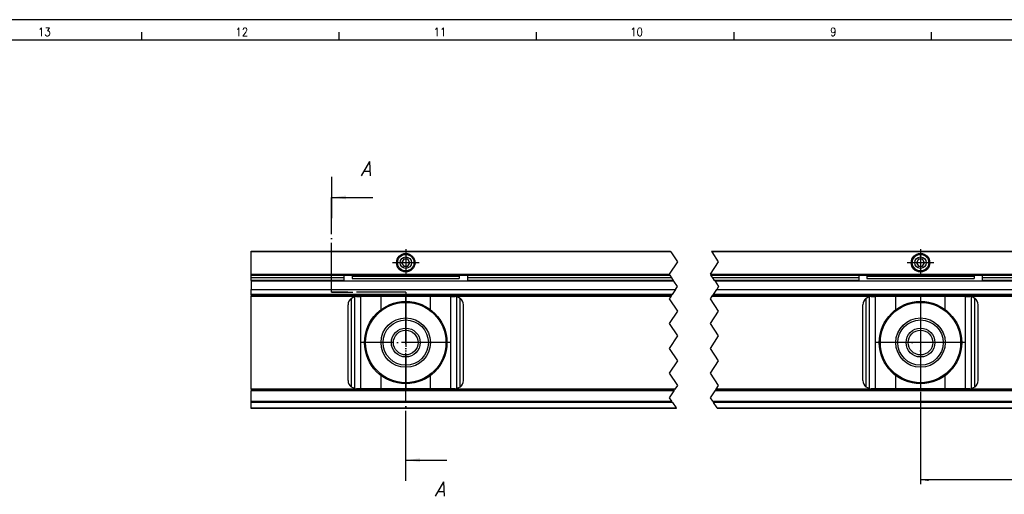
# Model space of a CAD drawing. Header units: inches. Extents: x -381 to 1766, y -418 to 176.
# Tile 8 of 19: x -151 to 88, y 60 to 176. Entities that reach past the tile are written whole.
import ezdxf

# ---------------------------------------------------------------- set-up
doc = ezdxf.new("R2010")
doc.units = ezdxf.units.IN
doc.linetypes.add('DOT_CENTER', pattern=[14, 12, -1, 0, -1])
doc.layers.add('1', color=7, linetype='Continuous')
doc.styles.add('CONVERTER_11', font='txt.shx', dxfattribs={"width": 0.9, "oblique": 15})
doc.styles.add('CONVERTER_12', font='txt.shx', dxfattribs={"width": 0.9})
doc.dimstyles.new('ME10_DIM_15', dxfattribs={"dimtxt": 2, "dimasz": 2, "dimexe": 1, "dimexo": 1, "dimgap": 1, "dimtad": 1, "dimdsep": 46, "dimtxsty": 'CONVERTER_12', "dimsah": 1, "dimcen": 0.09, "dimclrd": 2, "dimclre": 2, "dimclrt": 2, "dimadec": 0, "dimazin": 0, "dimtol": 1, "dimtp": 0.5, "dimtm": 0.5, "dimtfac": 0.75, "dimtdec": 1, "dimtix": 1, "dimtmove": 0, "dimatfit": 3, "dimfxl": 1, "dimtolj": 1, "dimtzin": 0, "dimarcsym": 0})
doc.dimstyles.get("Standard").update_dxf_attribs({"dimtxt": 0.18, "dimasz": 0.18, "dimexe": 0.18, "dimexo": 0.0625, "dimgap": 0.09, "dimtad": 0, "dimtih": 1, "dimtoh": 1, "dimdec": 4, "dimzin": 0, "dimdsep": 46, "dimtxsty": 'Standard', "dimcen": 0.09, "dimadec": 0, "dimazin": 0, "dimtfac": 1, "dimtdec": 4, "dimtofl": 0, "dimtmove": 0, "dimatfit": 3, "dimfxl": 1, "dimtolj": 1, "dimtzin": 0, "dimarcsym": 0})

# ---------------------------------------------------------------- blocks, each defined once
blk = doc.blocks.new('SOPORTE_SV_870__2', base_point=(-94.74999600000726, 81.19999959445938))
at = {"color": 7, "linetype": 'Continuous'}
for p, q in [((-94.74999600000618, 119.3999995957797), (6.98980466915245, 119.3999995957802)), ((-94.74999600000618, 119.1999995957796), (-94.74999600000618, 119.3999995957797)), ((7.12313800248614, 119.1999995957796), (-94.74999600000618, 119.1999995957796)), ((-94.74999600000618, 113.7999995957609), (-94.74999600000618, 119.1999995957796)), ((-57.74999600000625, 117.4660249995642), (-58.24999600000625, 116.5999995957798)), ((-56.74999600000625, 117.4660249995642), (-57.74999600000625, 117.4660249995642)), ((-56.24999600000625, 116.5999995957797), (-56.74999600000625, 117.4660249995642)), ((16.98980466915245, 119.3999995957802), (90.37943893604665, 119.3999995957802)), ((90.51277226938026, 119.1999995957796), (17.12313800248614, 119.1999995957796)), ((67.25000399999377, 117.4660249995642), (66.75000399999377, 116.5999995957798)), ((68.25000399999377, 117.4660249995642), (67.25000399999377, 117.4660249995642)), ((68.75000399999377, 116.5999995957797), (68.25000399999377, 117.4660249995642)), ((-58.24999600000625, 116.5999995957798), (-57.74999600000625, 115.7339741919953)), ((-57.74999600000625, 115.7339741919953), (-56.74999600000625, 115.7339741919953)), ((-56.74999600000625, 115.7339741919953), (-56.24999600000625, 116.5999995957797)), ((66.75000399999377, 116.5999995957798), (67.25000399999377, 115.7339741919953)), ((67.25000399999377, 115.7339741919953), (68.25000399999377, 115.7339741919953)), ((68.25000399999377, 115.7339741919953), (68.75000399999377, 116.5999995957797)), ((-94.74999600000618, 113.7999995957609), (6.72313800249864, 113.7999995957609)), ((-94.74999600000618, 113.5999995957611), (-94.74999600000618, 113.7999995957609)), ((-94.74999600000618, 113.5999995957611), (6.85647133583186, 113.5999995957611)), ((-94.74999600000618, 112.8999995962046), (-94.74999600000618, 113.5999995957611)), ((-72.24999513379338, 112.8999995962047), (-94.74999600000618, 112.8999995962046)), ((-94.74999600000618, 112.2999995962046), (-94.74999600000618, 112.8999995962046)), ((-72.24999600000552, 113.5999984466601), (-72.24999600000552, 112.0999995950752)), ((-70.24999600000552, 113.5999919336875), (-70.24999600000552, 113.2652482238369)), ((-44.24999600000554, 113.2652482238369), (-70.24999600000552, 113.2652482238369)), ((-70.24999600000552, 113.2652482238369), (-70.24999600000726, 112.7961776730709)), ((-70.24999600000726, 112.7961776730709), (-44.24999600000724, 112.7961776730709)), ((-44.24999600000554, 113.5999919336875), (-44.24999600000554, 113.2652482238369)), ((-44.24999600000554, 113.2652482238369), (-44.24999600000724, 112.7961776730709)), ((7.32313800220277, 112.8999995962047), (-42.24999702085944, 112.8999995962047)), ((-42.24999600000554, 113.5999984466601), (-42.24999600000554, 112.0999995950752)), ((16.72313746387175, 113.7999995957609), (90.11277226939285, 113.7999995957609)), ((16.85647133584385, 113.5999995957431), (90.24610560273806, 113.5999995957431)), ((52.75000225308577, 112.8999995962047), (17.32313800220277, 112.8999995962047)), ((52.75000399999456, 113.5999984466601), (52.75000399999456, 112.0999995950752)), ((54.75000399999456, 113.5999919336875), (54.75000399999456, 113.2652482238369)), ((80.75000399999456, 113.2652482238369), (54.75000399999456, 113.2652482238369)), ((54.75000399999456, 113.2652482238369), (54.75000399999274, 112.7961776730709)), ((54.75000399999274, 112.7961776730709), (80.75000399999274, 112.7961776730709)), ((80.75000399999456, 113.5999919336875), (80.75000399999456, 113.2652482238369)), ((80.75000399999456, 113.2652482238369), (80.75000399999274, 112.7961776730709)), ((82.75000399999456, 113.5999984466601), (82.75000399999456, 112.0999995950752)), ((90.71277226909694, 112.8999995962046), (82.75000377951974, 112.8999995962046)), ((-72.24999633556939, 112.2999995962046), (-94.74999600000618, 112.2999995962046)), ((-94.74999600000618, 112.2999995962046), (-94.74999600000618, 112.0999995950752)), ((7.85647133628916, 112.0999995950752), (-94.74999600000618, 112.0999995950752)), ((-94.74999600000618, 112.0999995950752), (-94.74999600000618, 110.0999995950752)), ((-94.74999600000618, 110.0999995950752), (8.25647079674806, 110.0999995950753)), ((-94.74999600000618, 108.8999995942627), (-94.74999600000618, 110.0999995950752)), ((7.72313800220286, 112.2999995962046), (-42.24999372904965, 112.2999995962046)), ((52.75001049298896, 112.2999995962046), (17.72313800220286, 112.2999995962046)), ((91.24610560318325, 112.0999995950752), (17.85647133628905, 112.0999995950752)), ((18.25647079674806, 110.0999995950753), (91.64610506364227, 110.0999995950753)), ((91.11277226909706, 112.2999995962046), (82.75000983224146, 112.2999995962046)), ((7.45647079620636, 108.8999995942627), (-94.74999600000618, 108.8999995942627)), ((-94.74999600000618, 108.6999995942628), (-94.74999600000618, 108.8999995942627)), ((-94.74999600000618, 108.6999995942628), (7.32313746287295, 108.6999995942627)), ((-94.74999600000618, 108.6999995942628), (-94.74999600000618, 108.4999995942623)), ((-94.74999600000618, 85.89999959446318), (-94.74999600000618, 108.4999995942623)), ((-94.74999600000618, 108.4999995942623), (7.18980412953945, 108.4999995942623)), ((-70.44999600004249, 107.9999995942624), (-70.05585842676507, 108.2304580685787)), ((-70.44999600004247, 86.39999959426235), (-70.44999600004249, 107.9999995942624)), ((-70.05585842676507, 108.2304580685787), (-69.85080318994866, 108.3076217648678)), ((-69.85080318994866, 108.3076217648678), (-69.65208471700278, 108.3591638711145)), ((-69.24999600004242, 108.3999995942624), (-69.65208471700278, 108.3591638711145)), ((-69.65208471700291, 86.04083531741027), (-69.65208471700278, 108.3591638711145)), ((-69.24999600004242, 108.3999995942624), (-68.17567070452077, 108.3999995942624)), ((-68.17567070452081, 85.99999959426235), (-68.17567070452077, 108.3999995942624)), ((-63.25754316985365, 108.3999995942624), (-68.17567070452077, 108.3999995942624)), ((-63.25754316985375, 105.1943336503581), (-63.25754316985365, 108.3999995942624)), ((-51.24244883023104, 108.3999995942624), (-63.25754316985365, 108.3999995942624)), ((-46.32432129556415, 108.3999995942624), (-51.24244883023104, 108.3999995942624)), ((-51.24244883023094, 105.1943336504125), (-51.24244883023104, 108.3999995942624)), ((-46.32432129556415, 85.99999959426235), (-46.32432129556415, 108.3999995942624)), ((-46.32432129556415, 108.3999995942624), (-45.24999600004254, 108.3999995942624)), ((-44.84790728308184, 108.3591638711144), (-45.24999600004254, 108.3999995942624)), ((-44.84790728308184, 86.04083531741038), (-44.84790728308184, 108.3591638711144)), ((-44.84790728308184, 108.3591638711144), (-44.64918881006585, 108.3076217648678)), ((-44.64918881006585, 108.3076217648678), (-44.44412594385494, 108.2304580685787)), ((-44.44412594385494, 108.2304580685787), (-44.04999600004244, 107.9999995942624)), ((-44.04999600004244, 86.39999959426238), (-44.04999600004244, 107.9999995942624)), ((17.18980412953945, 108.4999995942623), (90.57943839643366, 108.4999995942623)), ((17.32313746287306, 108.6999995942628), (90.71277172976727, 108.6999995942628)), ((90.84610506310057, 108.8999995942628), (17.45647079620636, 108.8999995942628)), ((54.55000399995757, 107.9999995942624), (54.94414157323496, 108.2304580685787)), ((54.55000399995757, 86.39999959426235), (54.55000399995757, 107.9999995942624)), ((54.94414157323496, 108.2304580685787), (55.14920443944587, 108.3076217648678)), ((55.14920443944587, 108.3076217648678), (55.34791528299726, 108.3591638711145)), ((55.75000399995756, 108.3999995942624), (55.34791528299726, 108.3591638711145)), ((55.34791528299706, 86.04083531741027), (55.34791528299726, 108.3591638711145)), ((55.75000399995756, 108.3999995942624), (56.82432929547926, 108.3999995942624)), ((56.82432929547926, 85.99999959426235), (56.82432929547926, 108.3999995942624)), ((61.74245683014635, 108.3999995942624), (56.82432929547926, 108.3999995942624)), ((61.74245683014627, 105.1943336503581), (61.74245683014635, 108.3999995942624)), ((73.75755116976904, 108.3999995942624), (61.74245683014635, 108.3999995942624)), ((78.67567870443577, 108.3999995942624), (73.75755116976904, 108.3999995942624)), ((73.75755116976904, 105.1943336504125), (73.75755116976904, 108.3999995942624)), ((78.67567870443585, 85.99999959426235), (78.67567870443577, 108.3999995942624)), ((78.67567870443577, 108.3999995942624), (79.75000399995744, 108.3999995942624)), ((80.15209271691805, 108.3591638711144), (79.75000399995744, 108.3999995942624)), ((80.15209271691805, 86.04083531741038), (80.15209271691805, 108.3591638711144)), ((80.15209271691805, 108.3591638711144), (80.35080356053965, 108.3076217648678)), ((80.35080356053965, 108.3076217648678), (80.55586642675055, 108.2304580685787)), ((80.55586642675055, 108.2304580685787), (80.95000399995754, 107.9999995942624)), ((80.95000399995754, 86.39999959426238), (80.95000399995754, 107.9999995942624)), ((-71.24999600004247, 87.99999959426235), (-71.24999600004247, 106.3999995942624)), ((-43.24999600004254, 87.99999959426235), (-43.24999600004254, 106.3999995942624)), ((53.75000399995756, 87.99999959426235), (53.75000399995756, 106.3999995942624)), ((81.75000399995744, 87.99999959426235), (81.75000399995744, 106.3999995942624)), ((-63.25754316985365, 85.99999959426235), (-63.25754316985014, 89.20566553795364)), ((-51.24244883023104, 85.99999959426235), (-51.24244883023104, 89.20566553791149)), ((61.74245683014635, 85.99999959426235), (61.74245683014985, 89.20566553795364)), ((73.75755116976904, 85.99999959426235), (73.75755116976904, 89.20566553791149)), ((-70.05585842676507, 86.1695449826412), (-70.44999600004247, 86.39999959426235)), ((-69.85080318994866, 86.09238128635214), (-70.05585842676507, 86.1695449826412)), ((-69.65208471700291, 86.04083531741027), (-69.85080318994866, 86.09238128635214)), ((-44.64918881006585, 86.09238128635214), (-44.84790728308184, 86.04083531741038)), ((-44.44412594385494, 86.1695449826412), (-44.64918881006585, 86.09238128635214)), ((-44.04999600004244, 86.39999959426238), (-44.44412594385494, 86.1695449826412)), ((54.94414157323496, 86.1695449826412), (54.55000399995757, 86.39999959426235)), ((55.14920443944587, 86.09238128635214), (54.94414157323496, 86.1695449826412)), ((55.34791528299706, 86.04083531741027), (55.14920443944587, 86.09238128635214)), ((80.35080356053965, 86.09238128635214), (80.15209271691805, 86.04083531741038)), ((80.55586642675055, 86.1695449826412), (80.35080356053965, 86.09238128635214)), ((80.95000399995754, 86.39999959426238), (80.55586642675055, 86.1695449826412)), ((8.12313746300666, 85.89999959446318), (-94.74999600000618, 85.89999959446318)), ((-94.74999600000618, 85.89999959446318), (-94.74999600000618, 85.69999959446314)), ((7.98980412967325, 85.69999959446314), (-94.74999600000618, 85.69999959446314)), ((-94.74999600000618, 85.69999959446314), (-94.74999600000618, 85.49999959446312)), ((7.85647079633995, 85.49999959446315), (-94.74999600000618, 85.49999959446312)), ((-94.74999600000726, 82.93332366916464), (-94.74999600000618, 85.49999959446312)), ((-69.65208471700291, 86.04083531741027), (-69.24999600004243, 85.99999959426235)), ((-68.17567070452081, 85.99999959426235), (-69.24999600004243, 85.99999959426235)), ((-63.25754316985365, 85.99999959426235), (-68.17567070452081, 85.99999959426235)), ((-51.24244883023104, 85.99999959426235), (-63.25754316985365, 85.99999959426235)), ((-46.32432129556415, 85.99999959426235), (-51.24244883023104, 85.99999959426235)), ((-45.24999600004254, 85.99999959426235), (-46.32432129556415, 85.99999959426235)), ((-45.24999600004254, 85.99999959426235), (-44.84790728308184, 86.04083531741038)), ((91.24610506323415, 85.49999959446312), (17.85647079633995, 85.49999959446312)), ((91.37943839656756, 85.69999959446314), (17.98980412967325, 85.69999959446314)), ((91.51277172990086, 85.89999959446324), (18.12313746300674, 85.89999959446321)), ((55.34791528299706, 86.04083531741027), (55.75000399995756, 85.99999959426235)), ((56.82432929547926, 85.99999959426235), (55.75000399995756, 85.99999959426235)), ((61.74245683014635, 85.99999959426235), (56.82432929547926, 85.99999959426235)), ((73.75755116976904, 85.99999959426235), (61.74245683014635, 85.99999959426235)), ((78.67567870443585, 85.99999959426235), (73.75755116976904, 85.99999959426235)), ((79.75000399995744, 85.99999959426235), (78.67567870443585, 85.99999959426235)), ((79.75000399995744, 85.99999959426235), (80.15209271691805, 86.04083531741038)), ((-94.74999600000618, 82.65475462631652), (-94.74999600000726, 82.93332366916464)), ((-94.74999600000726, 82.93332366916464), (7.30092548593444, 82.93331837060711)), ((7.48663464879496, 82.65475462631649), (-94.74999600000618, 82.65475462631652)), ((-94.74999600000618, 81.32143240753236), (-94.74999600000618, 82.65475462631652)), ((-94.74999600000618, 81.32143240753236), (8.37551612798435, 81.32143240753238)), ((-94.74999600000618, 81.19999959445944), (-94.74999600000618, 81.32143240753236)), ((17.30092257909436, 82.93332366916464), (90.69055575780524, 82.93332366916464)), ((90.87626891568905, 82.65475462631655), (17.48663464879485, 82.65475462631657)), ((18.37551612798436, 81.32143240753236), (91.76515039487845, 81.32143240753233)), ((8.45647133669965, 81.19999959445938), (-94.74999600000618, 81.19999959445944)), ((91.84610560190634, 81.19999959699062), (18.45647133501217, 81.19999959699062))]:
    blk.add_line(p, q, dxfattribs=at)
at = {"color": 2, "linetype": 'DOT_CENTER'}
for p, q in [((7.12313800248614, 119.1999995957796), (6.98980466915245, 119.3999995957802)), ((7.12313800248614, 119.1999995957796), (8.72313773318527, 116.7999999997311)), ((16.98980466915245, 119.3999995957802), (17.12313800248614, 119.1999995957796)), ((18.72313773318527, 116.7999999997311), (17.12313800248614, 119.1999995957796)), ((8.72313773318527, 116.7999999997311), (6.72313800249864, 113.7999995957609)), ((16.72313746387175, 113.7999995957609), (18.72313773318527, 116.7999999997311)), ((6.85647133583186, 113.5999995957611), (6.72313800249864, 113.7999995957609)), ((6.85647133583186, 113.5999995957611), (7.32313800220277, 112.8999995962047)), ((7.32313800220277, 112.8999995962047), (7.72313800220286, 112.2999995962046)), ((16.72313746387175, 113.7999995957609), (16.85647133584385, 113.5999995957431)), ((17.32313800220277, 112.8999995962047), (16.85647133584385, 113.5999995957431)), ((17.72313800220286, 112.2999995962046), (17.32313800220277, 112.8999995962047)), ((8.25647079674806, 110.0999995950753), (7.45647079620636, 108.8999995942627)), ((7.72313800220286, 112.2999995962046), (7.85647133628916, 112.0999995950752)), ((8.72313773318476, 110.7999999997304), (7.85647133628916, 112.0999995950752)), ((8.25647079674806, 110.0999995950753), (8.72313773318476, 110.7999999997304)), ((17.45647079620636, 108.8999995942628), (18.25647079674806, 110.0999995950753)), ((17.85647133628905, 112.0999995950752), (17.72313800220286, 112.2999995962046)), ((17.85647133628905, 112.0999995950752), (18.72313773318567, 110.7999999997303)), ((18.72313773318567, 110.7999999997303), (18.25647079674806, 110.0999995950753)), ((7.18980412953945, 108.4999995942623), (6.72313773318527, 107.7999999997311)), ((6.72313773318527, 107.7999999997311), (8.72313773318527, 104.7999999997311)), ((7.32313746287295, 108.6999995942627), (7.18980412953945, 108.4999995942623)), ((7.32313746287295, 108.6999995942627), (7.45647079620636, 108.8999995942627)), ((16.72313773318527, 107.799999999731), (17.18980412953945, 108.4999995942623)), ((18.72313773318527, 104.7999999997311), (16.72313773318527, 107.799999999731)), ((17.18980412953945, 108.4999995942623), (17.32313746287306, 108.6999995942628)), ((17.45647079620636, 108.8999995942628), (17.32313746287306, 108.6999995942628)), ((8.72313773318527, 104.7999999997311), (6.72313773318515, 101.7999999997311)), ((16.72313773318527, 101.7999999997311), (18.72313773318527, 104.7999999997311)), ((6.72313773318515, 101.7999999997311), (8.72313773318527, 98.79999999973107)), ((18.72313773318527, 98.7999999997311), (16.72313773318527, 101.7999999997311)), ((8.72313773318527, 98.79999999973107), (6.72313773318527, 95.79999999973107)), ((16.72313773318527, 95.79999999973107), (18.72313773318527, 98.7999999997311)), ((6.72313773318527, 95.79999999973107), (8.72313773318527, 92.79999999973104)), ((18.72313773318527, 92.79999999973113), (16.72313773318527, 95.79999999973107)), ((8.72313773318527, 92.79999999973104), (6.72313773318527, 89.7999999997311)), ((16.72313773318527, 89.79999999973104), (18.72313773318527, 92.79999999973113)), ((6.72313773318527, 89.7999999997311), (8.72313773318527, 86.79999999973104)), ((18.72313773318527, 86.7999999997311), (16.72313773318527, 89.79999999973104)), ((8.72313773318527, 86.79999999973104), (8.12313746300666, 85.89999959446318)), ((18.12313746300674, 85.89999959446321), (18.72313773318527, 86.7999999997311)), ((7.85647079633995, 85.49999959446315), (6.72313773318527, 83.7999999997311)), ((6.72313773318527, 83.7999999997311), (7.30092548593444, 82.93331837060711)), ((7.85647079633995, 85.49999959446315), (7.98980412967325, 85.69999959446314)), ((8.12313746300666, 85.89999959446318), (7.98980412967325, 85.69999959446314)), ((16.72313773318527, 83.79999999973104), (17.85647079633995, 85.49999959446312)), ((17.30092257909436, 82.93332366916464), (16.72313773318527, 83.79999999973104)), ((17.98980412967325, 85.69999959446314), (17.85647079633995, 85.49999959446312)), ((17.98980412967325, 85.69999959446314), (18.12313746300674, 85.89999959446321)), ((7.48663464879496, 82.65475462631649), (7.30092548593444, 82.93331837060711)), ((7.48663464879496, 82.65475462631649), (8.37551612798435, 81.32143240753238)), ((8.45647133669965, 81.19999959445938), (8.37551612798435, 81.32143240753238)), ((17.30092257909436, 82.93332366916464), (17.48663464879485, 82.65475462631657)), ((18.37551612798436, 81.32143240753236), (17.48663464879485, 82.65475462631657)), ((18.37551612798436, 81.32143240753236), (18.45647133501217, 81.19999959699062))]:
    blk.add_line(p, q, dxfattribs=at)
at = {"color": 7, "linetype": 'Continuous'}
for centre, radius in [((-57.24999600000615, 116.5999995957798), 2.250000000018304), ((-57.24999600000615, 116.5999995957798), 2.000000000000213), ((-57.24999600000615, 116.5999995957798), 1.393782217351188), ((67.75000399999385, 116.5999995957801), 2.250000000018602), ((67.75000399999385, 116.5999995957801), 2.000000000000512), ((67.75000399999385, 116.5999995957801), 1.393782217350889), ((-57.24999600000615, 97.19999959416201), 10), ((-57.24999600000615, 97.19999959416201), 9.75), ((67.75000399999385, 97.19999959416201), 10), ((67.75000399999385, 97.19999959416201), 9.75), ((-57.24999600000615, 97.19999959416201), 5.999999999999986), ((67.75000399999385, 97.19999959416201), 5.999999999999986), ((-57.24999600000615, 97.19999959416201), 5.5), ((-57.24999600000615, 97.19999959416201), 3.5), ((67.75000399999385, 97.19999959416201), 5.5), ((67.75000399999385, 97.19999959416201), 3.5), ((-57.24999600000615, 97.19999959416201), 2.999999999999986), ((67.75000399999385, 97.19999959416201), 2.999999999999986)]:
    blk.add_circle(centre, radius, dxfattribs=at)
for centre, radius, start, end in [((-69.24999600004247, 106.3999995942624), 2.000000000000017, 126.8698976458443, 180), ((-45.24999600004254, 106.3999995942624), 2, 0, 53.13010235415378), ((55.75000399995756, 106.3999995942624), 2.000000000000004, 126.8698976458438, 180), ((79.75000399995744, 106.3999995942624), 2, 0, 53.13010235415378), ((-69.24999600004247, 87.99999959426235), 2, 180, 233.1301023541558), ((-45.24999600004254, 87.99999959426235), 2.000000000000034, 306.869897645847, 0), ((55.75000399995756, 87.99999959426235), 2, 180, 233.130102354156), ((79.75000399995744, 87.99999959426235), 2.000000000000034, 306.869897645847, 0)]:
    blk.add_arc(centre, radius, start, end, dxfattribs=at)
at = {"layer": '1', "color": 2, "linetype": 'DOT_CENTER'}
for p, q in [((-57.24999600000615, 119.8499995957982), (-57.24999600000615, 113.3499995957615)), ((67.75000399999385, 119.8499995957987), (67.75000399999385, 113.3499995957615)), ((-53.99999599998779, 116.5999995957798), (-60.49999600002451, 116.5999995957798)), ((71.00000400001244, 116.5999995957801), (64.50000399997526, 116.5999995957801)), ((-57.24999600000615, 108.199999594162), (-57.24999600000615, 86.19999959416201)), ((67.75000399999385, 108.199999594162), (67.75000399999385, 86.19999959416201)), ((67.75000399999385, 101.699999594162), (67.75000399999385, 92.69999959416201)), ((-46.24999600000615, 97.19999959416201), (-68.24999600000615, 97.19999959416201)), ((78.75000399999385, 97.19999959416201), (56.75000399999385, 97.19999959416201)), ((72.25000399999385, 97.19999959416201), (63.25000399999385, 97.19999959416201))]:
    blk.add_line(p, q, dxfattribs=at)
blk = doc.blocks.new('*D74')
at = {"layer": '1', "color": 2, "linetype": 'Continuous'}
for p, q in [((152.7500039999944, 98.19999959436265), (152.7500039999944, 62.84149279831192)), ((67.75000399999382, 85.19999959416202), (67.75000399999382, 62.84149279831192)), ((152.7500039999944, 63.84149279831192), (67.75000399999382, 63.84149279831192))]:
    blk.add_line(p, q, dxfattribs=at)
at = {"layer": '1', "color": 2}
for points in [[(69.75000399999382, 64.10479779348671), (69.75000399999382, 63.57818780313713), (67.75000399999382, 63.84149279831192)], [(150.7500039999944, 63.57818780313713), (150.7500039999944, 64.10479779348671), (152.7500039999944, 63.84149279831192)]]:
    blk.add_solid(points, dxfattribs=at)
at = {"layer": '1', "color": 2, "insert": (101.3804552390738, 64.84149279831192), "char_height": 2, "attachment_point": 7, "rotation": 0.00013888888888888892, "line_spacing_factor": 0.60024009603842, "style": 'CONVERTER_12'}
blk.add_mtext('\\C2;182\\C2;\\H1.5;{\\Fgdt;`}0.5', dxfattribs=at)
blk = doc.blocks.new('Marco_a1', base_point=(38.86876955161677, -121.3796663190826))
at = {"layer": '1', "color": 2, "linetype": 'Continuous'}
for p, q in [((458.8687695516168, 175.6203336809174), (-381.1312304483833, 175.6203336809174)), ((-121.4253480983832, 172.6203336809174), (-121.4253480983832, 170.6203336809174)), ((-73.4841716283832, 172.6203336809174), (-73.4841716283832, 170.6203336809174)), ((-25.54299515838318, 172.6203336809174), (-25.54299515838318, 170.6203336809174)), ((22.39818131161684, 172.6203336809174), (22.39818131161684, 170.6203336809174)), ((70.3393577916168, 172.6203336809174), (70.3393577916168, 170.6203336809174))]:
    blk.add_line(p, q, dxfattribs=at)
at = {"layer": '1', "color": 7, "linetype": 'Continuous'}
blk.add_line((453.8687695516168, 170.6203336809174), (-361.1312304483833, 170.6203336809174), dxfattribs=at)
at = {"layer": '1', "color": 2, "char_height": 2, "attachment_point": 4, "line_spacing_factor": 1.20048019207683, "style": 'CONVERTER_12'}
for s, insert in [('13', (-146.5460665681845, 172.6451371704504)), ('12', (-98.59472042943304, 172.6451371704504)), ('11', (-50.49788926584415, 172.6451371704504)), ('10', (-2.74124267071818, 172.6451371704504)), ('9', (45.79118015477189, 172.6451371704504))]:
    blk.add_mtext(s, dxfattribs=dict(at, insert=insert))
blk = doc.blocks.new('Top', base_point=(38.86876955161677, -121.3796663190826))
blk.add_blockref('Marco_a1', (38.86876955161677, -121.3796663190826))
blk = doc.blocks.new('_dummy_frame', base_point=(-381.1312304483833, -418.3796663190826))
blk.add_blockref('Top', (38.86876955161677, -121.3796663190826))
blk = doc.blocks.new('A-A__1', base_point=(-25.25, 3.30000000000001))
at = {"layer": '1', "color": 2, "linetype": 'DOT_CENTER'}
for p, q in [((-75.24999599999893, 109.449191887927), (-75.24999599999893, 132.449191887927)), ((-57.24999599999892, 109.449191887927), (-75.24999599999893, 109.449191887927)), ((-57.24999599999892, 68.64338752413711), (-57.24999599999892, 109.449191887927))]:
    blk.add_line(p, q, dxfattribs=at)
at = {"layer": '1', "color": 2}
for points in [[(-71.74999599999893, 132.9099756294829), (-71.74999599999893, 131.9884081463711), (-75.24999599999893, 132.449191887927)], [(-53.74999599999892, 69.104171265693), (-53.74999599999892, 68.18260378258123), (-57.24999599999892, 68.64338752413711)]]:
    blk.add_solid(points, dxfattribs=at)
at = {"layer": '1', "color": 7, "char_height": 3.5, "attachment_point": 5, "line_spacing_factor": 1.20048019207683, "style": 'CONVERTER_11'}
for insert in [(-66.99999599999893, 139.449191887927), (-48.99999599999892, 61.64338752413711)]:
    blk.add_mtext('A', dxfattribs=dict(at, insert=insert))
at = {"layer": '1', "color": 2, "linetype": 'Continuous', "has_arrowhead": 0}
for points in [[(-75.24999599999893, 137.449191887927), (-75.24999599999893, 132.449191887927)], [(-75.24999599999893, 132.449191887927), (-65.24999599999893, 132.449191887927)], [(-75.24999599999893, 132.449191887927), (-75.24999599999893, 127.449191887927)], [(-75.24999599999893, 109.449191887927), (-75.24999599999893, 114.449191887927)], [(-75.24999599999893, 109.449191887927), (-70.24999599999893, 109.449191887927)], [(-57.24999599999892, 109.449191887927), (-62.24999599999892, 109.449191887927)], [(-57.24999599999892, 109.449191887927), (-57.24999599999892, 104.449191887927)], [(-57.24999599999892, 68.64338752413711), (-57.24999599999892, 73.64338752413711)], [(-57.24999599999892, 68.64338752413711), (-47.24999599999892, 68.64338752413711)], [(-57.24999599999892, 63.64338752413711), (-57.24999599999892, 68.64338752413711)]]:
    blk.add_leader(points, dimstyle='Standard', dxfattribs=at)
blk = doc.blocks.new('Alzado2', base_point=(42.75000399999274, 100.299999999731))
blk.add_blockref('SOPORTE_SV_870__2', (-94.74999600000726, 81.19999959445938))
at = {"layer": '1'}
blk.add_blockref('A-A__1', (-25.25, 3.30000000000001), dxfattribs=at)
dim = blk.add_linear_dim(base=(152.7500039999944, 63.84149279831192), p1=(67.75000399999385, 86.19999959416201), p2=(152.7500039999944, 99.19999959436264), dimstyle='ME10_DIM_15', dxfattribs=at)
dim.commit()
dim.dimension.update_dxf_attribs({"geometry": '*D74', "text_midpoint": (105.8742052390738, 65.84149279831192), "text_rotation": 0.00013888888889})

msp = doc.modelspace()

# ---------------------------------------------------------------- block references
msp.add_blockref('Alzado2', (42.75000399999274, 100.299999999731))
at = {"layer": '1'}
msp.add_blockref('_dummy_frame', (-381.1312304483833, -418.3796663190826), dxfattribs=at)

doc.saveas('drawing.dxf')
